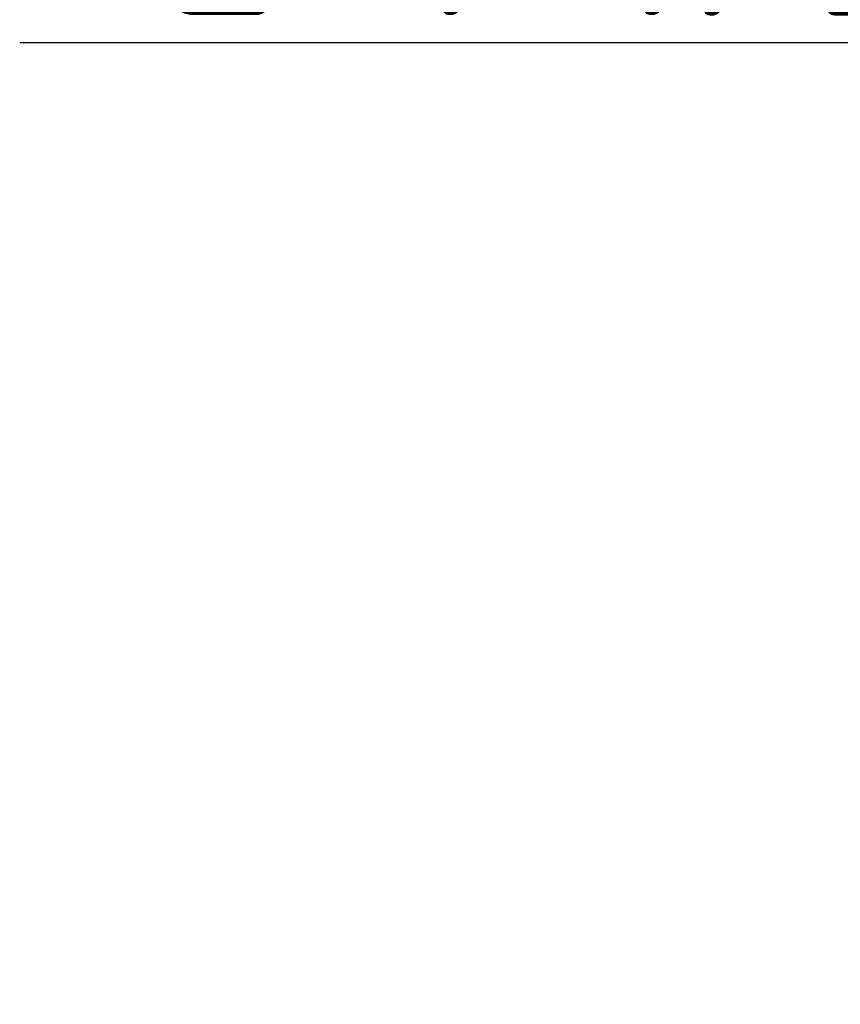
# Model space of a CAD drawing. Header units: millimetres. Extents: x -118 to 734, y -67 to 355.
# Tile 9 of 27: x 89 to 105, y 153 to 172. Entities that reach past the tile are written whole.
import ezdxf

# ---------------------------------------------------------------- set-up
doc = ezdxf.new("R2010")
doc.units = ezdxf.units.MM
doc.layers.add('Размер (ГОСТ)', color=7, linetype='Continuous', lineweight=25)
doc.styles.add('Обычный текст (ГОСТ)', font='GOST Common Italic.ttf')
doc.dimstyles.new('Обычный (ГОСТ)', dxfattribs={"dimtxt": 3.5, "dimasz": 3.5, "dimexe": 1, "dimexo": 0, "dimgap": 0.5, "dimtad": 1, "dimrnd": 1e-08, "dimtxsty": 'Обычный текст (ГОСТ)', "dimblk": 'Filled-1', "dimcen": 0.09, "dimdle": 15, "dimclrd": 256, "dimclre": 256, "dimclrt": 256, "dimazin": 2, "dimtfac": 0.714286, "dimtdec": 3, "dimtmove": 0, "dimatfit": 3, "dimfxl": 1, "dimtolj": 1, "dimlwd": 25, "dimlwe": 25, "dimarcsym": 0})

# ---------------------------------------------------------------- blocks, each defined once
blk = doc.blocks.new('Filled-1')
at = {"color": 0}
for p, q in [((0, 0), (-1, 0.1429)), ((-1, 0.1429), (-1, -0.1429)), ((-1, 0), (0, 0)), ((-1, -0.1429), (0, 0))]:
    blk.add_line(p, q, dxfattribs=at)
at = {"color": 0, "flags": 128}
blk.add_lwpolyline([(-1, -0.1429), (0, 0), (-1, 0.1429), (-1, -0.1429)], dxfattribs=at)
at = {"color": 0}
blk.add_solid([(-1, -0.1429), (0, 0), (-1, 0.1429), (-1, -0.1429)], dxfattribs=at)
blk = doc.blocks.new('*D11')
at = {"layer": 'Defpoints', "color": 0, "linetype": 'Continuous', "transparency": 16777216}
for p in [(142.428, 216.107), (128.792, 196.479)]:
    blk.add_point(p, dxfattribs=at)
at = {"layer": 'Размер (ГОСТ)', "linetype": 'Continuous', "lineweight": 25, "transparency": 16777216}
for p, q in [((111.186, 171.138), (126.795, 193.605)), ((89.448, 171.138), (111.186, 171.138))]:
    blk.add_line(p, q, dxfattribs=at)
at = {"layer": 'Размер (ГОСТ)', "linetype": 'Continuous', "lineweight": 25, "transparency": 16777216, "xscale": 3.5, "yscale": 3.5, "zscale": 3.5, "rotation": 55.20975547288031}
blk.add_blockref('Filled-1', (128.792, 196.479), dxfattribs=at)
at = {"layer": 'Размер (ГОСТ)', "linetype": 'Continuous', "lineweight": 25, "transparency": 16777216, "insert": (89.448, 175.141), "char_height": 3.5, "attachment_point": 1, "style": 'Обычный текст (ГОСТ)'}
blk.add_mtext('\\A1; \\fGOST Common|b0|i1;\\H3.5000;G 1 1/2"', dxfattribs=at)

msp = doc.modelspace()

# ---------------------------------------------------------------- dimensions: what is measured, and where the dimension line sits
at = {"layer": 'Размер (ГОСТ)', "linetype": 'Continuous', "lineweight": 25}
dim = msp.add_radius_dim(center=(142.4283, 216.1069), mpoint=(128.7916, 196.4791), text=' \\fGOST Common|b0|i1;\\H3.5000;G 1 1/2"', dimstyle='Обычный (ГОСТ)', override={"dimgap": 0.5, "dimtih": 1, "dimtoh": 1, "dimdec": 2, "dimlfac": 1, "dimcen": 0, "dimtol": 0, "dimlim": 0, "dimtp": 0, "dimtm": 0, "dimtdec": 3, "dimtofl": 0}, dxfattribs=at)
dim.commit()
dim.dimension.update_dxf_attribs({"geometry": '*D11', "text_midpoint": (98.3971, 171.1382), "dimtype": 164})

doc.saveas('drawing.dxf')
